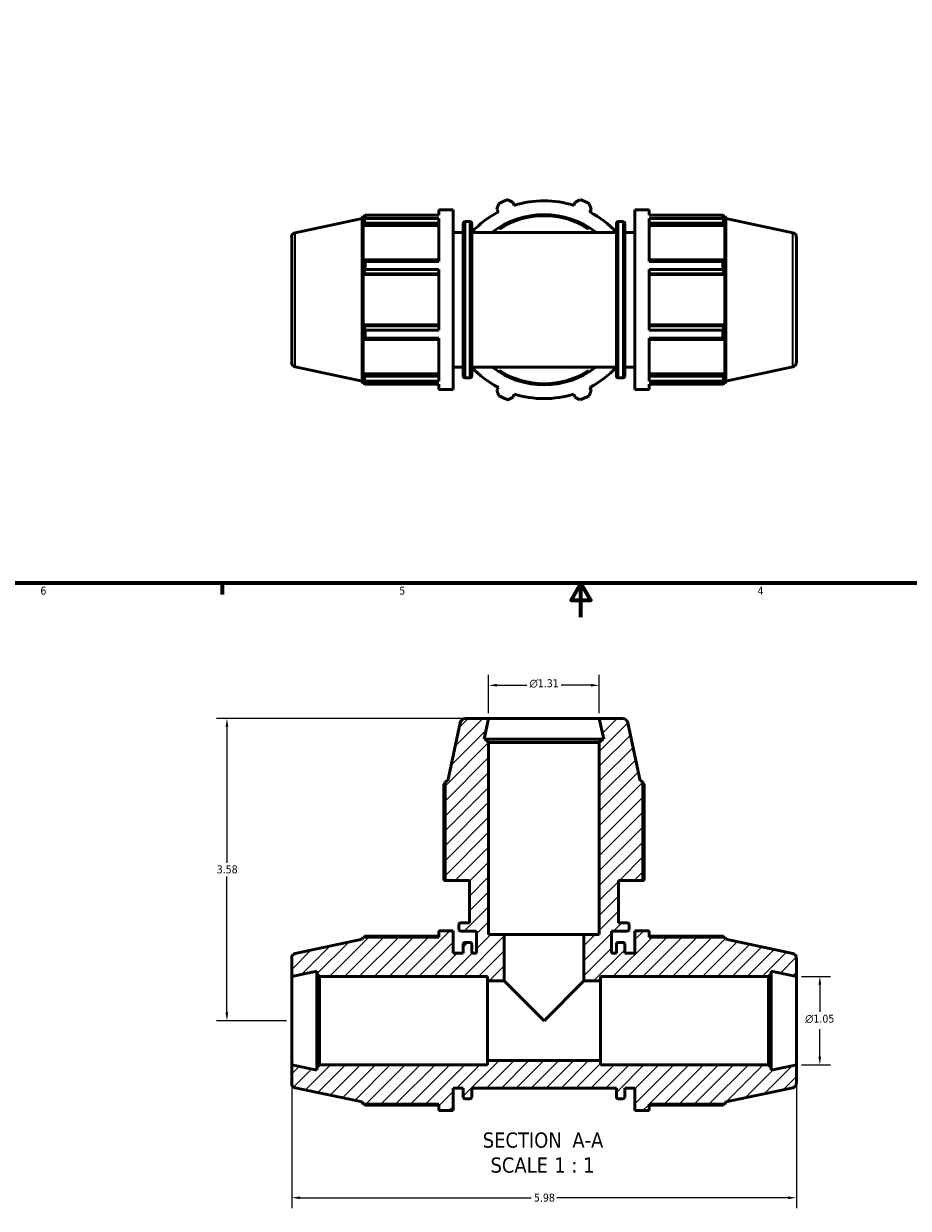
# Model space of a CAD drawing. Header units: inches. Extents: x 0.1 to 36.9, y -6.4 to 25.7.
# Tile 2 of 6: x 10.4 to 20.9, y -6.4 to 7.6. Entities that reach past the tile are written whole.
import ezdxf

# ---------------------------------------------------------------- set-up
doc = ezdxf.new("R2010")
doc.units = ezdxf.units.IN
doc.header["$MEASUREMENT"] = 0
for name, color, linetype, lineweight in [('Border (ANSI)', 7, 'Continuous', 70), ('Dimension (ANSI)', 7, 'Continuous', 25), ('Hatch (ANSI)', 7, 'Continuous', 18), ('Symbol (ANSI)', 7, 'Continuous', 25), ('Visible (ANSI)', 7, 'Continuous', 50), ('Visible Narrow (ANSI)', 7, 'Continuous', 35)]:
    doc.layers.add(name, color=color, linetype=linetype, lineweight=lineweight)
doc.styles.add('Label Text (ANSI)', font='tahoma.ttf')
doc.styles.add('Note Text (ANSI)', font='tahoma.ttf')
doc.dimstyles.new('Default (ANSI)', dxfattribs={"dimtxt": 0.094488, "dimasz": 0.098425, "dimexe": 0.125, "dimexo": 0.0625, "dimgap": 0.031496, "dimtad": 0, "dimtih": 1, "dimtoh": 1, "dimrnd": 1e-08, "dimzin": 4, "dimdsep": 46, "dimtxsty": 'Note Text (ANSI)', "dimcen": 0.09, "dimdle": 0.393701, "dimclrd": 256, "dimclre": 256, "dimclrt": 5, "dimadec": 0, "dimazin": 1, "dimtfac": 1, "dimtofl": 0, "dimtmove": 0, "dimatfit": 3, "dimfxl": 1, "dimtolj": 1, "dimtzin": 4, "dimlwd": -1, "dimlwe": -1, "dimarcsym": 0})

# ---------------------------------------------------------------- blocks, each defined once
blk = doc.blocks.new('Borders Default Border')
at = {"layer": 'Border (ANSI)'}
blk.add_line((12.75, 1), (12.75, 0.866), dxfattribs=at)
at = {"layer": 'Border (ANSI)', "flags": 128}
for points in [[(0.5, 1), (0.5, 21), (33.5, 21), (33.5, 1), (0.5, 1)], [(17, 0.6), (17, 1), (16.885, 0.8), (17.115, 0.8), (17, 1)]]:
    blk.add_lwpolyline(points, dxfattribs=at)
at = {"layer": 'Border (ANSI)', "color": 5, "true_color": 0x0000ff, "char_height": 0.0945, "attachment_point": 7, "style": 'Note Text (ANSI)'}
for s, insert in [('6', (10.595, 0.864)), ('5', (14.847, 0.864)), ('4', (19.092, 0.866))]:
    blk.add_mtext(s, dxfattribs=dict(at, insert=insert))
blk = doc.blocks.new('*D7')
at = {"layer": 'Defpoints', "color": 0, "transparency": 16777216}
for p in [(13.572, -4.705), (19.552, -4.705), (19.552, -6.28)]:
    blk.add_point(p, dxfattribs=at)
at = {"layer": 'Dimension (ANSI)', "transparency": 16777216}
for p, q in [((13.572, -4.768), (13.572, -6.405)), ((19.552, -4.768), (19.552, -6.405)), ((13.67, -6.28), (16.411, -6.28)), ((19.453, -6.28), (16.713, -6.28))]:
    blk.add_line(p, q, dxfattribs=at)
for points in [[(13.67, -6.264), (13.67, -6.296), (13.572, -6.28)], [(19.453, -6.264), (19.453, -6.296), (19.552, -6.28)]]:
    blk.add_solid(points, dxfattribs=at)
at = {"layer": 'Dimension (ANSI)', "color": 5, "transparency": 16777216, "insert": (16.442, -6.231), "char_height": 0.0945, "attachment_point": 1, "style": 'Note Text (ANSI)'}
blk.add_mtext('\\A1;5.98', dxfattribs=at)
blk = doc.blocks.new('*D8')
at = {"layer": 'Defpoints', "color": 0, "transparency": 16777216}
for p in [(12.805, -0.602), (15.906, -0.602), (13.572, -4.182)]:
    blk.add_point(p, dxfattribs=at)
at = {"layer": 'Dimension (ANSI)', "transparency": 16777216}
for p, q in [((15.844, -0.602), (12.68, -0.602)), ((12.805, -0.7), (12.805, -2.311)), ((12.805, -4.083), (12.805, -2.473)), ((13.509, -4.182), (12.68, -4.182))]:
    blk.add_line(p, q, dxfattribs=at)
for points in [[(12.788, -0.7), (12.821, -0.7), (12.805, -0.602)], [(12.788, -4.083), (12.821, -4.083), (12.805, -4.182)]]:
    blk.add_solid(points, dxfattribs=at)
at = {"layer": 'Dimension (ANSI)', "color": 5, "transparency": 16777216, "insert": (12.684, -2.342), "char_height": 0.0945, "attachment_point": 1, "style": 'Note Text (ANSI)'}
blk.add_mtext('\\A1;3.58', dxfattribs=at)
blk = doc.blocks.new('*D9')
at = {"layer": 'Defpoints', "color": 0, "transparency": 16777216}
for p in [(19.552, -3.658), (19.552, -4.705), (19.83, -4.705)]:
    blk.add_point(p, dxfattribs=at)
at = {"layer": 'Dimension (ANSI)', "transparency": 16777216}
for p, q in [((19.614, -3.658), (19.955, -3.658)), ((19.83, -3.756), (19.83, -4.079)), ((19.83, -4.607), (19.83, -4.284)), ((19.614, -4.705), (19.955, -4.705))]:
    blk.add_line(p, q, dxfattribs=at)
for points in [[(19.813, -3.756), (19.846, -3.756), (19.83, -3.658)], [(19.813, -4.607), (19.846, -4.607), (19.83, -4.705)]]:
    blk.add_solid(points, dxfattribs=at)
at = {"layer": 'Dimension (ANSI)', "color": 5, "transparency": 16777216, "insert": (19.656, -4.111), "char_height": 0.09449, "attachment_point": 1, "style": 'Note Text (ANSI)'}
blk.add_mtext('\\A1;{\\fAIGDT|b0|i0;\\H0.0945;\\ln}\\fTahoma|b0|i0;\\H0.0945;1.05', dxfattribs=at)
blk = doc.blocks.new('*D10')
at = {"layer": 'Defpoints', "color": 0, "transparency": 16777216}
for p in [(17.217, -0.208), (15.906, -0.602), (17.217, -0.602)]:
    blk.add_point(p, dxfattribs=at)
at = {"layer": 'Dimension (ANSI)', "transparency": 16777216}
for p, q in [((15.906, -0.539), (15.906, -0.083)), ((17.217, -0.539), (17.217, -0.083)), ((16.005, -0.208), (16.358, -0.208)), ((17.119, -0.208), (16.765, -0.208))]:
    blk.add_line(p, q, dxfattribs=at)
for points in [[(16.005, -0.192), (16.005, -0.224), (15.906, -0.208)], [(17.119, -0.192), (17.119, -0.224), (17.217, -0.208)]]:
    blk.add_solid(points, dxfattribs=at)
at = {"layer": 'Dimension (ANSI)', "color": 5, "transparency": 16777216, "insert": (16.39, -0.137), "char_height": 0.09449, "attachment_point": 1, "style": 'Note Text (ANSI)'}
blk.add_mtext('\\A1;{\\fAIGDT|b0|i0;\\H0.0945;\\ln}\\fTahoma|b0|i0;\\H0.0945;1.31', dxfattribs=at)

msp = doc.modelspace()

# ---------------------------------------------------------------- hatches: boundary and pattern name
at = {"layer": 'Hatch (ANSI)'}
h = msp.add_hatch(dxfattribs=at)
h.set_pattern_fill('ANSI31', color=256, style=0)
edge = h.paths.add_edge_path()
edge.add_line((15.39, -2.521), (15.68, -2.521))
edge.add_line((15.68, -2.521), (15.68, -3.022))
edge.add_line((15.68, -3.022), (15.575, -3.022))
edge.add_ellipse((15.575, -3.043), major_axis=(-0.0209, 0), ratio=1, start_angle=270, end_angle=360)
edge.add_line((15.554, -3.043), (15.554, -3.1))
edge.add_ellipse((15.575, -3.1), major_axis=(0, -0.0209), ratio=1, start_angle=270, end_angle=360)
edge.add_line((15.575, -3.121), (15.763, -3.121))
edge.add_line((15.763, -3.121), (15.763, -3.383))
edge.add_line((15.763, -3.383), (15.705, -3.383))
edge.add_line((15.705, -3.383), (15.705, -3.276))
edge.add_ellipse((15.684, -3.276), major_axis=(0, 0.0209), ratio=1, start_angle=270, end_angle=360)
edge.add_line((15.684, -3.255), (15.626, -3.255))
edge.add_ellipse((15.626, -3.276), major_axis=(-0.0209, 0), ratio=1, start_angle=270, end_angle=360)
edge.add_line((15.605, -3.276), (15.605, -3.383))
edge.add_line((15.605, -3.383), (15.485, -3.383))
edge.add_line((15.485, -3.383), (15.485, -3.117))
edge.add_line((15.485, -3.117), (15.317, -3.117))
edge.add_line((15.317, -3.117), (15.317, -3.191))
edge.add_line((15.317, -3.191), (14.418, -3.191))
edge.add_line((14.418, -3.191), (14.409, -3.218))
edge.add_line((14.409, -3.218), (13.613, -3.387))
edge.add_ellipse((13.624, -3.439), major_axis=(-0.0512, -0.0109), ratio=1, start_angle=270, end_angle=348)
edge.add_line((13.572, -3.439), (13.572, -3.658))
edge.add_line((13.572, -3.658), (13.87, -3.595))
edge.add_line((13.87, -3.595), (13.87, -3.627))
edge.add_line((13.87, -3.627), (13.902, -3.658))
edge.add_line((13.902, -3.658), (15.892, -3.658))
edge.add_line((15.892, -3.658), (15.892, -3.71))
edge.add_line((15.892, -3.71), (16.091, -3.71))
edge.add_line((16.091, -3.71), (16.091, -3.162))
edge.add_line((16.091, -3.162), (15.906, -3.162))
edge.add_line((15.906, -3.162), (15.906, -0.887))
edge.add_line((15.906, -0.887), (15.867, -0.848))
edge.add_line((15.867, -0.848), (15.854, -0.848))
edge.add_line((15.854, -0.848), (15.906, -0.602))
edge.add_line((15.906, -0.602), (15.632, -0.602))
edge.add_ellipse((15.632, -0.667), major_axis=(-0.0656, 0), ratio=1, start_angle=270, end_angle=348)
edge.add_line((15.568, -0.654), (15.422, -1.34))
edge.add_line((15.422, -1.34), (15.39, -1.35))
edge.add_line((15.39, -1.35), (15.39, -2.521))
edge = h.paths.add_edge_path()
edge.add_ellipse((19.499, -4.925), major_axis=(0.0512, 0.0109), ratio=1, start_angle=270, end_angle=348)
edge.add_line((19.552, -4.925), (19.552, -4.705))
edge.add_line((19.552, -4.705), (19.254, -4.769))
edge.add_line((19.254, -4.769), (19.254, -4.737))
edge.add_line((19.254, -4.737), (19.222, -4.705))
edge.add_line((19.222, -4.705), (17.232, -4.705))
edge.add_line((17.232, -4.705), (17.232, -4.653))
edge.add_line((17.232, -4.653), (15.892, -4.653))
edge.add_line((15.892, -4.653), (15.892, -4.705))
edge.add_line((15.892, -4.705), (13.902, -4.705))
edge.add_line((13.902, -4.705), (13.87, -4.737))
edge.add_line((13.87, -4.737), (13.87, -4.769))
edge.add_line((13.87, -4.769), (13.572, -4.705))
edge.add_line((13.572, -4.705), (13.572, -4.925))
edge.add_ellipse((13.624, -4.925), major_axis=(0, -0.0524), ratio=1, start_angle=270, end_angle=348)
edge.add_line((13.613, -4.976), (14.409, -5.145))
edge.add_line((14.409, -5.145), (14.418, -5.172))
edge.add_line((14.418, -5.172), (15.317, -5.172))
edge.add_line((15.317, -5.172), (15.317, -5.247))
edge.add_line((15.317, -5.247), (15.485, -5.247))
edge.add_line((15.485, -5.247), (15.485, -4.98))
edge.add_line((15.485, -4.98), (15.605, -4.98))
edge.add_line((15.605, -4.98), (15.605, -5.087))
edge.add_ellipse((15.626, -5.087), major_axis=(0, -0.0209), ratio=1, start_angle=270, end_angle=360)
edge.add_line((15.626, -5.108), (15.684, -5.108))
edge.add_ellipse((15.684, -5.087), major_axis=(0.0209, 0), ratio=1, start_angle=270, end_angle=360)
edge.add_line((15.705, -5.087), (15.705, -4.98))
edge.add_line((15.705, -4.98), (17.419, -4.98))
edge.add_line((17.419, -4.98), (17.419, -5.087))
edge.add_ellipse((17.44, -5.087), major_axis=(0, -0.0209), ratio=1, start_angle=270, end_angle=360)
edge.add_line((17.44, -5.108), (17.498, -5.108))
edge.add_ellipse((17.498, -5.087), major_axis=(0.0209, 0), ratio=1, start_angle=270, end_angle=360)
edge.add_line((17.519, -5.087), (17.519, -4.98))
edge.add_line((17.519, -4.98), (17.638, -4.98))
edge.add_line((17.638, -4.98), (17.638, -5.247))
edge.add_line((17.638, -5.247), (17.806, -5.247))
edge.add_line((17.806, -5.247), (17.806, -5.172))
edge.add_line((17.806, -5.172), (18.706, -5.172))
edge.add_line((18.706, -5.172), (18.715, -5.145))
edge.add_line((18.715, -5.145), (19.51, -4.976))
edge = h.paths.add_edge_path()
edge.add_ellipse((19.499, -3.439), major_axis=(0, 0.0524), ratio=1, start_angle=270, end_angle=348)
edge.add_line((19.51, -3.387), (18.715, -3.218))
edge.add_line((18.715, -3.218), (18.706, -3.191))
edge.add_line((18.706, -3.191), (17.806, -3.191))
edge.add_line((17.806, -3.191), (17.806, -3.117))
edge.add_line((17.806, -3.117), (17.638, -3.117))
edge.add_line((17.638, -3.117), (17.638, -3.383))
edge.add_line((17.638, -3.383), (17.519, -3.383))
edge.add_line((17.519, -3.383), (17.519, -3.276))
edge.add_ellipse((17.498, -3.276), major_axis=(0, 0.0209), ratio=1, start_angle=270, end_angle=360)
edge.add_line((17.498, -3.255), (17.44, -3.255))
edge.add_ellipse((17.44, -3.276), major_axis=(-0.0209, 0), ratio=1, start_angle=270, end_angle=360)
edge.add_line((17.419, -3.276), (17.419, -3.383))
edge.add_line((17.419, -3.383), (17.361, -3.383))
edge.add_line((17.361, -3.383), (17.361, -3.121))
edge.add_line((17.361, -3.121), (17.549, -3.121))
edge.add_ellipse((17.549, -3.1), major_axis=(0.0209, 0), ratio=1, start_angle=270, end_angle=360)
edge.add_line((17.57, -3.1), (17.57, -3.043))
edge.add_ellipse((17.549, -3.043), major_axis=(0, 0.0209), ratio=1, start_angle=270, end_angle=360)
edge.add_line((17.549, -3.022), (17.444, -3.022))
edge.add_line((17.444, -3.022), (17.444, -2.521))
edge.add_line((17.444, -2.521), (17.734, -2.521))
edge.add_line((17.734, -2.521), (17.734, -1.35))
edge.add_line((17.734, -1.35), (17.702, -1.34))
edge.add_line((17.702, -1.34), (17.556, -0.654))
edge.add_ellipse((17.492, -0.667), major_axis=(-0.0136, 0.0641), ratio=1, start_angle=270, end_angle=348)
edge.add_line((17.492, -0.602), (17.217, -0.602))
edge.add_line((17.217, -0.602), (17.27, -0.848))
edge.add_line((17.27, -0.848), (17.257, -0.848))
edge.add_line((17.257, -0.848), (17.217, -0.887))
edge.add_line((17.217, -0.887), (17.217, -3.162))
edge.add_line((17.217, -3.162), (17.033, -3.162))
edge.add_line((17.033, -3.162), (17.033, -3.71))
edge.add_line((17.033, -3.71), (17.232, -3.71))
edge.add_line((17.232, -3.71), (17.232, -3.658))
edge.add_line((17.232, -3.658), (19.222, -3.658))
edge.add_line((19.222, -3.658), (19.254, -3.627))
edge.add_line((19.254, -3.627), (19.254, -3.595))
edge.add_line((19.254, -3.595), (19.552, -3.658))
edge.add_line((19.552, -3.658), (19.552, -3.439))

# ---------------------------------------------------------------- linework, layer by layer
at = {"layer": 'Visible (ANSI)'}
for p, q in [((16.003, 5.433), (16.025, 5.5)), ((16.135, 5.545), (16.198, 5.513)), ((16.209, 5.477), (16.198, 5.513)), ((16.926, 5.513), (16.914, 5.477)), ((16.926, 5.513), (16.988, 5.545)), ((17.098, 5.5), (17.12, 5.433)), ((14.409, 5.323), (14.418, 5.35)), ((14.418, 5.35), (14.418, 5.304)), ((14.418, 5.35), (14.436, 5.35)), ((14.428, 5.335), (14.418, 5.304)), ((14.442, 5.362), (15.317, 5.362)), ((14.442, 5.323), (14.442, 5.362)), ((15.317, 5.362), (15.317, 5.425)), ((15.317, 5.425), (15.485, 5.425)), ((15.485, 3.295), (15.485, 5.425)), ((16.003, 5.433), (16.021, 5.399)), ((17.103, 5.399), (17.12, 5.433)), ((17.638, 3.295), (17.638, 5.425)), ((17.638, 5.425), (17.806, 5.425)), ((17.806, 5.362), (17.806, 5.425)), ((17.806, 5.362), (18.682, 5.362)), ((18.682, 5.323), (18.682, 5.362)), ((18.688, 5.35), (18.706, 5.35)), ((18.706, 5.304), (18.695, 5.335)), ((18.706, 5.304), (18.706, 5.35)), ((18.715, 5.323), (18.706, 5.35)), ((13.613, 5.154), (14.409, 5.323)), ((14.409, 3.396), (14.409, 5.323)), ((14.418, 5.238), (14.428, 5.267)), ((15.317, 5.238), (14.418, 5.238)), ((14.418, 5.238), (14.418, 4.817)), ((14.428, 5.267), (15.317, 5.267)), ((15.317, 5.323), (14.442, 5.323)), ((15.317, 4.813), (15.317, 5.323)), ((15.605, 3.454), (15.605, 5.265)), ((15.626, 5.286), (15.684, 5.286)), ((15.705, 5.265), (15.705, 3.454)), ((17.419, 3.454), (17.419, 5.265)), ((17.44, 5.286), (17.498, 5.286)), ((17.519, 5.265), (17.519, 3.454)), ((17.806, 4.813), (17.806, 5.323)), ((18.682, 5.323), (17.806, 5.323)), ((17.806, 5.267), (18.695, 5.267)), ((17.806, 5.238), (18.706, 5.238)), ((18.695, 5.267), (18.706, 5.238)), ((18.706, 4.817), (18.706, 5.238)), ((18.715, 3.396), (18.715, 5.323)), ((19.51, 5.154), (18.715, 5.323)), ((13.572, 5.103), (13.572, 3.617)), ((15.485, 5.158), (15.605, 5.158)), ((15.705, 5.158), (17.419, 5.158)), ((17.519, 5.158), (17.638, 5.158)), ((19.552, 5.103), (19.552, 3.617)), ((14.428, 4.832), (14.418, 4.817)), ((15.317, 4.832), (14.428, 4.832)), ((14.442, 4.813), (15.317, 4.813)), ((14.442, 4.72), (14.442, 4.813)), ((18.695, 4.832), (17.806, 4.832)), ((17.806, 4.813), (18.682, 4.813)), ((18.682, 4.72), (18.682, 4.813)), ((18.706, 4.817), (18.695, 4.832)), ((14.418, 4.658), (14.428, 4.667)), ((15.317, 4.658), (14.418, 4.658)), ((14.418, 4.658), (14.418, 4.062)), ((14.428, 4.667), (15.317, 4.667)), ((15.317, 4.72), (14.442, 4.72)), ((15.317, 3.999), (15.317, 4.72)), ((17.806, 3.999), (17.806, 4.72)), ((18.682, 4.72), (17.806, 4.72)), ((17.806, 4.667), (18.695, 4.667)), ((17.806, 4.658), (18.706, 4.658)), ((18.695, 4.667), (18.706, 4.658)), ((18.706, 4.062), (18.706, 4.658)), ((15.317, 4.062), (14.418, 4.062)), ((14.428, 4.052), (14.418, 4.062)), ((15.317, 4.052), (14.428, 4.052)), ((14.442, 3.999), (15.317, 3.999)), ((14.442, 3.906), (14.442, 3.999)), ((17.806, 4.062), (18.706, 4.062)), ((18.695, 4.052), (17.806, 4.052)), ((17.806, 3.999), (18.682, 3.999)), ((18.682, 3.906), (18.682, 3.999)), ((18.706, 4.062), (18.695, 4.052)), ((14.418, 3.902), (14.418, 3.481)), ((14.418, 3.902), (14.428, 3.888)), ((14.428, 3.888), (15.317, 3.888)), ((15.317, 3.906), (14.442, 3.906)), ((15.317, 3.396), (15.317, 3.906)), ((17.806, 3.396), (17.806, 3.906)), ((18.682, 3.906), (17.806, 3.906)), ((17.806, 3.888), (18.695, 3.888)), ((18.695, 3.888), (18.706, 3.902)), ((18.706, 3.481), (18.706, 3.902)), ((13.613, 3.565), (14.409, 3.396)), ((15.485, 3.561), (15.605, 3.561)), ((15.705, 3.561), (17.419, 3.561)), ((17.519, 3.561), (17.638, 3.561)), ((19.51, 3.565), (18.715, 3.396)), ((14.409, 3.396), (14.418, 3.369)), ((15.317, 3.481), (14.418, 3.481)), ((14.428, 3.453), (14.418, 3.481)), ((14.418, 3.415), (14.428, 3.385)), ((14.418, 3.415), (14.418, 3.369)), ((14.418, 3.369), (14.436, 3.369)), ((15.317, 3.453), (14.428, 3.453)), ((14.442, 3.396), (15.317, 3.396)), ((14.442, 3.358), (14.442, 3.396)), ((15.626, 3.433), (15.684, 3.433)), ((17.44, 3.433), (17.498, 3.433)), ((17.806, 3.481), (18.706, 3.481)), ((18.695, 3.453), (17.806, 3.453)), ((17.806, 3.396), (18.682, 3.396)), ((18.682, 3.358), (18.682, 3.396)), ((18.688, 3.369), (18.706, 3.369)), ((18.706, 3.481), (18.695, 3.453)), ((18.695, 3.385), (18.706, 3.415)), ((18.706, 3.369), (18.706, 3.415)), ((18.715, 3.396), (18.706, 3.369)), ((15.317, 3.358), (14.442, 3.358)), ((15.317, 3.295), (15.317, 3.358)), ((15.317, 3.295), (15.485, 3.295)), ((16.021, 3.32), (16.003, 3.287)), ((16.025, 3.22), (16.003, 3.287)), ((16.198, 3.206), (16.209, 3.242)), ((16.914, 3.242), (16.926, 3.206)), ((17.12, 3.287), (17.098, 3.22)), ((17.12, 3.287), (17.103, 3.32)), ((17.638, 3.295), (17.806, 3.295)), ((17.806, 3.295), (17.806, 3.358)), ((18.682, 3.358), (17.806, 3.358)), ((16.198, 3.206), (16.135, 3.174)), ((16.988, 3.174), (16.926, 3.206)), ((15.568, -0.654), (15.422, -1.34)), ((15.906, -0.602), (15.632, -0.602)), ((15.854, -0.848), (15.906, -0.602)), ((17.217, -0.602), (15.906, -0.602)), ((17.492, -0.602), (17.217, -0.602)), ((17.217, -0.602), (17.27, -0.848)), ((17.702, -1.34), (17.556, -0.654)), ((15.867, -0.848), (15.854, -0.848)), ((15.906, -0.887), (15.867, -0.848)), ((17.257, -0.848), (15.867, -0.848)), ((15.906, -3.162), (15.906, -0.887)), ((15.906, -0.887), (17.217, -0.887)), ((17.257, -0.848), (17.217, -0.887)), ((17.217, -0.887), (17.217, -3.162)), ((17.27, -0.848), (17.257, -0.848)), ((15.376, -1.379), (15.376, -2.521)), ((15.422, -1.34), (15.39, -1.35)), ((15.39, -1.35), (15.39, -2.521)), ((17.734, -1.35), (17.702, -1.34)), ((17.734, -2.521), (17.734, -1.35)), ((17.747, -2.521), (17.747, -1.379)), ((15.376, -2.521), (15.39, -2.521)), ((15.39, -2.521), (15.68, -2.521)), ((15.68, -2.521), (15.68, -3.022)), ((17.444, -3.022), (17.444, -2.521)), ((17.444, -2.521), (17.734, -2.521)), ((17.734, -2.521), (17.747, -2.521)), ((15.554, -3.043), (15.554, -3.1)), ((15.68, -3.022), (15.575, -3.022)), ((17.549, -3.022), (17.444, -3.022)), ((17.57, -3.1), (17.57, -3.043)), ((14.409, -3.218), (13.613, -3.387)), ((14.418, -3.191), (14.409, -3.218)), ((15.317, -3.191), (14.418, -3.191)), ((15.317, -3.18), (14.442, -3.18)), ((15.485, -3.117), (15.317, -3.117)), ((15.317, -3.117), (15.317, -3.191)), ((15.485, -3.383), (15.485, -3.117)), ((15.575, -3.121), (15.763, -3.121)), ((15.763, -3.121), (15.763, -3.383)), ((16.091, -3.162), (15.906, -3.162)), ((16.091, -3.71), (16.091, -3.162)), ((17.033, -3.162), (16.091, -3.162)), ((17.217, -3.162), (17.033, -3.162)), ((17.033, -3.162), (17.033, -3.71)), ((17.361, -3.383), (17.361, -3.121)), ((17.361, -3.121), (17.549, -3.121)), ((17.806, -3.117), (17.638, -3.117)), ((17.638, -3.117), (17.638, -3.383)), ((17.806, -3.191), (17.806, -3.117)), ((18.682, -3.18), (17.806, -3.18)), ((18.706, -3.191), (17.806, -3.191)), ((18.715, -3.218), (18.706, -3.191)), ((19.51, -3.387), (18.715, -3.218)), ((15.605, -3.276), (15.605, -3.383)), ((15.684, -3.255), (15.626, -3.255)), ((15.705, -3.383), (15.705, -3.276)), ((17.419, -3.276), (17.419, -3.383)), ((17.498, -3.255), (17.44, -3.255)), ((17.519, -3.383), (17.519, -3.276)), ((13.572, -3.439), (13.572, -3.658)), ((15.605, -3.383), (15.485, -3.383)), ((15.763, -3.383), (15.705, -3.383)), ((17.419, -3.383), (17.361, -3.383)), ((17.638, -3.383), (17.519, -3.383)), ((19.552, -3.658), (19.552, -3.439)), ((13.572, -3.658), (13.87, -3.595)), ((13.87, -3.595), (13.87, -3.627)), ((13.87, -3.627), (13.902, -3.658)), ((13.87, -3.627), (13.87, -4.737)), ((19.222, -3.658), (19.254, -3.627)), ((19.254, -3.627), (19.254, -3.595)), ((19.254, -3.595), (19.552, -3.658)), ((19.254, -4.737), (19.254, -3.627)), ((13.572, -4.705), (13.572, -3.658)), ((13.902, -3.658), (15.892, -3.658)), ((13.902, -4.705), (13.902, -3.658)), ((15.892, -3.658), (15.892, -3.71)), ((15.892, -3.71), (16.091, -3.71)), ((15.892, -4.653), (15.892, -3.71)), ((16.562, -4.182), (16.091, -3.71)), ((17.033, -3.71), (16.562, -4.182)), ((17.033, -3.71), (17.232, -3.71)), ((17.232, -3.71), (17.232, -3.658)), ((17.232, -3.658), (19.222, -3.658)), ((17.232, -4.653), (17.232, -3.71)), ((19.222, -3.658), (19.222, -4.705)), ((19.552, -4.705), (19.552, -3.658)), ((13.87, -4.769), (13.572, -4.705)), ((13.572, -4.705), (13.572, -4.925)), ((13.902, -4.705), (13.87, -4.737)), ((13.87, -4.737), (13.87, -4.769)), ((15.892, -4.705), (13.902, -4.705)), ((17.232, -4.653), (15.892, -4.653)), ((15.892, -4.653), (15.892, -4.705)), ((17.232, -4.705), (17.232, -4.653)), ((19.222, -4.705), (17.232, -4.705)), ((19.254, -4.737), (19.222, -4.705)), ((19.552, -4.705), (19.254, -4.769)), ((19.254, -4.769), (19.254, -4.737)), ((19.552, -4.925), (19.552, -4.705)), ((13.613, -4.976), (14.409, -5.145)), ((15.485, -5.247), (15.485, -4.98)), ((15.485, -4.98), (15.605, -4.98)), ((15.605, -4.98), (15.605, -5.087)), ((15.705, -5.087), (15.705, -4.98)), ((15.705, -4.98), (17.419, -4.98)), ((17.419, -4.98), (17.419, -5.087)), ((17.519, -5.087), (17.519, -4.98)), ((17.519, -4.98), (17.638, -4.98)), ((17.638, -4.98), (17.638, -5.247)), ((18.715, -5.145), (19.51, -4.976)), ((14.409, -5.145), (14.418, -5.172)), ((14.418, -5.172), (15.317, -5.172)), ((14.442, -5.184), (15.317, -5.184)), ((15.317, -5.172), (15.317, -5.247)), ((15.626, -5.108), (15.684, -5.108)), ((17.44, -5.108), (17.498, -5.108)), ((17.806, -5.247), (17.806, -5.172)), ((17.806, -5.172), (18.706, -5.172)), ((17.806, -5.184), (18.682, -5.184)), ((18.706, -5.172), (18.715, -5.145)), ((15.317, -5.247), (15.485, -5.247)), ((17.638, -5.247), (17.806, -5.247))]:
    msp.add_line(p, q, dxfattribs=at)
for centre, radius, start, end in [((16.562, 4.36), 1.26, 109.792, 115.208), ((16.562, 4.36), 1.172, 72.5, 107.5), ((16.562, 4.36), 1.26, 64.792, 70.208), ((16.562, 4.36), 1.172, 117.5, 137.0095), ((16.562, 4.36), 1.008, 52.4114, 127.5886), ((16.562, 4.36), 1.172, 42.9905, 62.5), ((15.626, 5.265), 0.0209, 90, 180), ((15.684, 5.265), 0.0209, 0, 90), ((17.44, 5.265), 0.0209, 90, 180), ((17.498, 5.265), 0.0209, 0, 90), ((13.624, 5.103), 0.0524, 102, 180), ((19.499, 5.103), 0.0524, 0, 78), ((13.624, 3.617), 0.0524, 180, 258), ((16.562, 4.36), 1.172, 222.9905, 242.5), ((16.562, 4.36), 1.008, 232.4114, 307.5886), ((16.562, 4.36), 1.172, 297.5, 317.0095), ((19.499, 3.617), 0.0524, 282, 0), ((15.626, 3.454), 0.0209, 180, 270), ((15.684, 3.454), 0.0209, 270, 0), ((17.44, 3.454), 0.0209, 180, 270), ((17.498, 3.454), 0.0209, 270, 0), ((16.562, 4.36), 1.172, 252.5, 287.5), ((16.562, 4.36), 1.26, 244.792, 250.208), ((16.562, 4.36), 1.26, 289.792, 295.208), ((15.632, -0.667), 0.0656, 90, 168), ((17.492, -0.667), 0.0656, 12, 90), ((15.575, -3.043), 0.0209, 90, 180), ((17.549, -3.043), 0.0209, 0, 90), ((15.575, -3.1), 0.0209, 180, 270), ((17.549, -3.1), 0.0209, 270, 0), ((15.626, -3.276), 0.0209, 90, 180), ((15.684, -3.276), 0.0209, 0, 90), ((17.44, -3.276), 0.0209, 90, 180), ((17.498, -3.276), 0.0209, 0, 90), ((13.624, -3.439), 0.0524, 102, 180), ((19.499, -3.439), 0.0524, 0, 78), ((13.624, -4.925), 0.0524, 180, 258), ((19.499, -4.925), 0.0524, 282, 0), ((15.626, -5.087), 0.0209, 180, 270), ((15.684, -5.087), 0.0209, 270, 0), ((17.44, -5.087), 0.0209, 180, 270), ((17.498, -5.087), 0.0209, 270, 0)]:
    msp.add_arc(centre, radius, start, end, dxfattribs=at)
for points, weights in [([(14.428, 5.335), (14.435, 5.348), (14.442, 5.362)], [1.00125604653, 1.00103649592, 1]), ([(18.682, 5.362), (18.689, 5.348), (18.695, 5.335)], [1, 1.00103649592, 1.00125604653]), ([(14.442, 5.323), (14.435, 5.294), (14.428, 5.267)], [1, 1.00103649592, 1.00125604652]), ([(18.695, 5.267), (18.689, 5.294), (18.682, 5.323)], [1.00125604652, 1.00103649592, 1]), ([(14.428, 4.832), (14.435, 4.823), (14.442, 4.813)], [1.00125604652, 1.00103649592, 1]), ([(18.682, 4.813), (18.689, 4.823), (18.695, 4.832)], [1, 1.00103649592, 1.00125604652]), ([(14.442, 4.72), (14.435, 4.693), (14.428, 4.667)], [1, 1.00103649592, 1.00125604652]), ([(18.695, 4.667), (18.689, 4.693), (18.682, 4.72)], [1.00125604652, 1.00103649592, 1]), ([(14.428, 4.052), (14.435, 4.026), (14.442, 3.999)], [1.00125604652, 1.00103649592, 1]), ([(18.682, 3.999), (18.689, 4.026), (18.695, 4.052)], [1, 1.00103649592, 1.00125604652]), ([(14.442, 3.906), (14.435, 3.897), (14.428, 3.888)], [1, 1.00103649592, 1.00125604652]), ([(18.695, 3.888), (18.689, 3.897), (18.682, 3.906)], [1.00125604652, 1.00103649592, 1]), ([(14.428, 3.453), (14.435, 3.425), (14.442, 3.396)], [1.00125604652, 1.00103649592, 1]), ([(14.442, 3.358), (14.435, 3.371), (14.428, 3.385)], [1, 1.00103649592, 1.00125604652]), ([(18.682, 3.396), (18.689, 3.425), (18.695, 3.453)], [1, 1.00103649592, 1.00125604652]), ([(18.695, 3.385), (18.689, 3.371), (18.682, 3.358)], [1.00125604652, 1.00103649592, 1]), ([(15.39, -1.372), (15.383, -1.375), (15.376, -1.379)], [1.00073128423, 1.0004396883, 1]), ([(17.747, -1.379), (17.74, -1.375), (17.734, -1.372)], [1, 1.0004396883, 1.00073128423]), ([(14.442, -3.18), (14.439, -3.185), (14.436, -3.191)], [1, 1.00044130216, 1.0007345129]), ([(18.688, -3.191), (18.685, -3.185), (18.682, -3.18)], [1.0007345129, 1.00044130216, 1]), ([(14.436, -5.172), (14.439, -5.178), (14.442, -5.184)], [1.0007345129, 1.00044130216, 1]), ([(18.682, -5.184), (18.685, -5.178), (18.688, -5.172)], [1, 1.00044130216, 1.0007345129])]:
    msp.add_rational_spline(points, weights, degree=2, dxfattribs=at)
at = {"layer": 'Visible Narrow (ANSI)'}
for p, q in [((15.626, 5.275), (15.626, 3.445)), ((15.684, 3.445), (15.684, 5.275)), ((17.44, 5.275), (17.44, 3.445)), ((17.498, 3.445), (17.498, 5.275)), ((13.613, 3.575), (13.613, 5.144)), ((19.51, 3.575), (19.51, 5.144))]:
    msp.add_line(p, q, dxfattribs=at)
for start, end in [(57.6183, 122.3817), (237.6183, 302.3817)]:
    msp.add_arc((16.562, 4.36), 0.987, start, end, dxfattribs=at)

# ---------------------------------------------------------------- block references
msp.add_blockref('Borders Default Border', (0, 0))

# ---------------------------------------------------------------- texts
at = {"layer": 'Symbol (ANSI)', "char_height": 0.18, "attachment_point": 7, "style": 'Label Text (ANSI)'}
for s, insert in [('SECTION', (15.836, -5.69)), (' A-A', (16.83, -5.686)), ('SCALE', (15.928, -5.986)), (' 1 : 1', (16.616, -5.983))]:
    msp.add_mtext(s, dxfattribs=dict(at, insert=insert))

# ---------------------------------------------------------------- dimensions: what is measured, and where the dimension line sits
at = {"layer": 'Dimension (ANSI)'}
for base, p1, p2, angle, override, picture, middle in [((17.217, -0.208), (15.906, -0.602), (17.217, -0.602), 180, {"dimgap": 0.031496, "dimtih": 0, "dimtoh": 0, "dimdec": 2, "dimtol": 0, "dimlim": 0, "dimtp": 0, "dimtm": 0, "dimtdec": 2, "dimatfit": 1}, '*D10', (16.562, -0.208)), ((19.83, -4.705), (19.552, -3.658), (19.552, -4.705), 90, {"dimgap": 0.031496, "dimdec": 2, "dimtol": 0, "dimlim": 0, "dimtp": 0, "dimtm": 0, "dimtdec": 2, "dimatfit": 1}, '*D9', (19.83, -4.182))]:
    dim = msp.add_linear_dim(base=base, p1=p1, p2=p2, angle=angle, text='{\\fAIGDT|b0|i0;\\H0.0945;\\ln}\\fTahoma|b0|i0;\\H0.0945;<>', dimstyle='Default (ANSI)', override=override, dxfattribs=at)
    dim.commit()
    dim.dimension.update_dxf_attribs({"geometry": picture, "text_midpoint": middle, "dimtype": 160})
for base, p1, p2, angle, override, picture, middle in [((12.805, -0.602), (13.572, -4.182), (15.906, -0.602), 90, {"dimgap": 0.031496, "dimdec": 2, "dimtol": 0, "dimlim": 0, "dimtp": 0, "dimtm": 0, "dimtdec": 2, "dimatfit": 1}, '*D8', (12.805, -2.392)), ((19.552, -6.28), (13.572, -4.705), (19.552, -4.705), 180, {"dimgap": 0.031496, "dimtih": 0, "dimtoh": 0, "dimdec": 2, "dimtol": 0, "dimlim": 0, "dimtp": 0, "dimtm": 0, "dimtdec": 2, "dimatfit": 1}, '*D7', (16.562, -6.28))]:
    dim = msp.add_linear_dim(base=base, p1=p1, p2=p2, angle=angle, dimstyle='Default (ANSI)', override=override, dxfattribs=at)
    dim.commit()
    dim.dimension.update_dxf_attribs({"geometry": picture, "text_midpoint": middle, "dimtype": 160})

doc.saveas('drawing.dxf')
